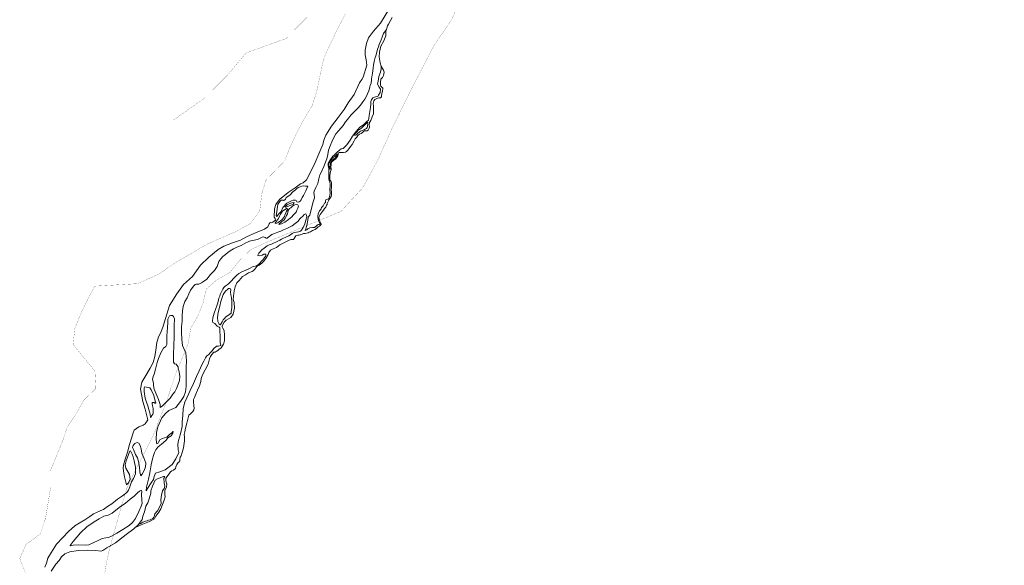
# Model space of a CAD drawing. Header units: metres. Extents: x 347609 to 404409, y 8547781 to 8605413.
# Tile 12 of 39: x 366695 to 369866, y 8555615 to 8557371. Entities that reach past the tile are written whole.
import ezdxf

# ---------------------------------------------------------------- set-up
doc = ezdxf.new("R2010")
doc.units = ezdxf.units.M
doc.layers.add('01. RIO', color=7, linetype='Continuous', lineweight=5, true_color=0x2776bb)
doc.layers.add('PREDIOS INSCRITOS EN LA BASE GRAFICA REGISTRAL (HUAURA) NOMBRE', color=7, linetype='Continuous', true_color=0xfffff0)

# ---------------------------------------------------------------- blocks, each defined once
blk = doc.blocks.new('REIORORI')
at = {"layer": '01. RIO', "color": 152, "lineweight": 15, "true_color": 0x2776bb, "flags": 128}
for points in [[(367859.7, 8557220.7), (367859.7, 8557212.7), (367856.7, 8557201.3), (367851.4, 8557188), (367849.8, 8557173.3), (367847.8, 8557163.5), (367853.1, 8557153.9), (367857.1, 8557147.4), (367856.1, 8557136.6), (367850.6, 8557128.1), (367848.2, 8557123.4), (367840.6, 8557122.4), (367831.9, 8557119.4), (367827.9, 8557113.1), (367825.9, 8557106.9), (367826.1, 8557100.1), (367824.8, 8557087.8), (367822.6, 8557075.1), (367821.1, 8557062.5), (367819.5, 8557053.8), (367818.3, 8557046.9), (367813.2, 8557042.8), (367801.9, 8557032.5), (367790.9, 8557024.4), (367785.5, 8557018.8), (367777.4, 8557009.4), (367767.2, 8556995.3), (367759.9, 8556983.1), (367749.2, 8556967.4), (367736.5, 8556956.5), (367730.9, 8556954.7), (367724.7, 8556951.1), (367717.8, 8556944.1), (367708.4, 8556934.7), (367703.8, 8556931.9), (367696.1, 8556921.1), (367688.7, 8556907.5), (367688.3, 8556900.4), (367689.4, 8556897.1), (367690.4, 8556892), (367690.3, 8556884.4), (367690.5, 8556868.6), (367690.4, 8556860.1), (367691.4, 8556852), (367693.7, 8556847.3), (367694.8, 8556841.5), (367695.1, 8556834.4), (367694.2, 8556825), (367695.2, 8556811.1), (367693.1, 8556800.1), (367689.4, 8556793.9), (367681.5, 8556790.9), (367679.7, 8556787.3), (367680.1, 8556782.5), (367676.6, 8556780.4), (367674.9, 8556776.2), (367672.1, 8556772.1), (367667.3, 8556766.8), (367665.8, 8556761.9), (367663.9, 8556758.5), (367660.3, 8556755.3), (367656.2, 8556745.8), (367655.3, 8556738.1), (367655.9, 8556729.2), (367658, 8556723.1), (367660.7, 8556717.2), (367662.4, 8556714.5), (367662.4, 8556712.8), (367660.6, 8556711.4), (367657.9, 8556711.1), (367654, 8556710.5), (367652.2, 8556708.7), (367649.1, 8556705.4), (367644.5, 8556702.2), (367639.3, 8556701.9), (367629.7, 8556700.5), (367623.3, 8556697.7), (367619.8, 8556694.4), (367614.5, 8556692.3), (367616.6, 8556697.2), (367619.7, 8556708.7), (367623.4, 8556725.7), (367624.4, 8556735.3), (367629.3, 8556741.5), (367633.8, 8556759.9), (367639.8, 8556784.1), (367642.8, 8556790.7), (367644.5, 8556797.5), (367643, 8556807.7), (367642.4, 8556813.6), (367643, 8556819), (367648.4, 8556830.4), (367655.5, 8556843.8), (367658.6, 8556858), (367661.5, 8556871.5), (367667, 8556881.2), (367674.8, 8556898.6), (367680, 8556912.6), (367684.3, 8556923), (367687.8, 8556936.5), (367689.6, 8556950.5), (367694.7, 8556965), (367700.7, 8556978), (367707.4, 8556993.7), (367712.8, 8557003.8), (367722.8, 8557013.6), (367736.8, 8557030), (367744.1, 8557041.7), (367754.8, 8557055.1), (367761.6, 8557063), (367768.5, 8557070), (367776.5, 8557078), (367784.7, 8557086.6), (367791.3, 8557094.2), (367796.3, 8557100), (367799.9, 8557105.9), (367806.3, 8557115.1), (367810.6, 8557122.5), (367815.5, 8557132.3), (367819.6, 8557141.8), (367821.9, 8557148.9), (367823, 8557154.3), (367824.3, 8557159.2), (367826.6, 8557166.2), (367828.2, 8557175.6), (367828.6, 8557181.6), (367829.7, 8557185.7), (367831.5, 8557198.1), (367832.2, 8557206.3), (367833.8, 8557216), (367835, 8557224.3), (367837, 8557236.3), (367840.3, 8557248.5), (367841.7, 8557254.7), (367844.9, 8557266.6), (367847.3, 8557275.5), (367850.2, 8557283.3), (367853.1, 8557290.9), (367856.3, 8557298), (367859.3, 8557305.5), (367862.4, 8557314.2), (367864.8, 8557320.9), (367866.9, 8557326), (367869.4, 8557329.7), (367874.8, 8557335.5), (367876.9, 8557338.8), (367877.5, 8557343.1), (367879.7, 8557350.4), (367882.8, 8557356.2), (367889.5, 8557368.3), (367895.2, 8557378)], [(366776.6, 8555609.4), (366781.6, 8555622.1), (366786.4, 8555637.7), (366797.8, 8555656.8), (366808.5, 8555674.4), (366814.4, 8555682.7), (366834.1, 8555704.8), (366852.9, 8555723.6), (366872.9, 8555742.4), (366886.8, 8555750.5), (366905.2, 8555761.3), (366921.3, 8555772.2), (366933.4, 8555780.2), (366942.2, 8555784.6), (366952.3, 8555788.7), (366956.8, 8555791.4), (366964.7, 8555794.7), (366978.1, 8555803.7), (366991.6, 8555813.2), (367010.6, 8555827.4), (367026.4, 8555838.9), (367040, 8555849.4), (367046.2, 8555857.1), (367050.3, 8555867.6), (367055.8, 8555883.4), (367062, 8555894.5), (367068.2, 8555909.5), (367068.6, 8555930.9), (367063.5, 8555951.5), (367060.7, 8555964.4), (367057.7, 8555972.5), (367052.8, 8555981.3), (367052.1, 8555982.8), (367049.8, 8555982.4), (367046.1, 8555971.2), (367037.8, 8555950.7), (367034.8, 8555938.7), (367037.4, 8555927.8), (367049.4, 8555907.6), (367051.1, 8555892.4), (367045.3, 8555880.4), (367039.7, 8555873.8), (367037.4, 8555882.3), (367033.1, 8555899.9), (367030.5, 8555911.9), (367029, 8555927.5), (367029.4, 8555937.1), (367034.8, 8555956.4), (367042.1, 8555979.2), (367048.9, 8556003.2), (367060.3, 8556041.5), (367063.5, 8556050.1), (367078.7, 8556061), (367092.8, 8556066), (367099.9, 8556070.2), (367108.3, 8556083.5), (367099.2, 8556117.8), (367091.7, 8556142.5), (367084.8, 8556181.3), (367088.9, 8556204), (367098.2, 8556220.1), (367115.1, 8556249.1), (367125.4, 8556267.3), (367130.9, 8556286.5), (367133.9, 8556306.8), (367136.4, 8556332.3), (367141.9, 8556349.8), (367150.1, 8556364.2), (367157.3, 8556384.9), (367165.2, 8556408.6), (367177.3, 8556450.6), (367201, 8556488), (367222.6, 8556518.6), (367251.9, 8556544.5), (367277.7, 8556580.5), (367304.5, 8556606.3), (367334.5, 8556631.1), (367353, 8556641.4), (367380.8, 8556652.4), (367406.6, 8556661), (367425.6, 8556671.7), (367454.8, 8556685.1), (367483.4, 8556696.2), (367494.4, 8556704.4), (367498.2, 8556713.7), (367501.7, 8556718), (367506.6, 8556717.3), (367510.3, 8556719), (367518.6, 8556725.5), (367517.9, 8556731), (367515.2, 8556735.2), (367516.2, 8556762.4), (367519.7, 8556775.5), (367532.4, 8556791.7), (367559.3, 8556814.4), (367582, 8556829.9), (367599.6, 8556842), (367608.2, 8556845.8), (367619.2, 8556855.4), (367629, 8556873.5), (367646.5, 8556911.3), (367658.9, 8556938.6), (367671.7, 8556968.5), (367674.8, 8556982.8), (367681, 8556999.3), (367699, 8557027.6), (367720.7, 8557055.8), (367740.3, 8557082), (367752.8, 8557103.1), (367772.4, 8557130.3), (367789.6, 8557167.9), (367796.5, 8557178.5), (367801, 8557185.4), (367813.1, 8557223.8), (367811, 8557241.7), (367807.6, 8557257.6), (367807.3, 8557272.4), (367812.4, 8557293.7), (367819, 8557312), (367834.2, 8557333.8), (367857.6, 8557359.7), (367884.1, 8557403.8)], [(367874.8, 8557335.5), (367874.1, 8557318.8), (367867.5, 8557303.1), (367858.4, 8557285.2), (367854.3, 8557266.3), (367852.5, 8557250.6), (367855.8, 8557232.1), (367859.7, 8557220.7)], [(367065.4, 8555735), (367087, 8555744.7), (367113.5, 8555755.4), (367129.9, 8555764.9), (367133.2, 8555773.4), (367136.5, 8555777.6), (367143.3, 8555785.5), (367149.6, 8555797), (367155, 8555810.1), (367160.6, 8555824.4), (367163.3, 8555834.9), (367162.4, 8555842.7), (367163.1, 8555855.9), (367167.6, 8555867.3), (367169.3, 8555876.2), (367166.3, 8555887), (367165.7, 8555894.2), (367168.9, 8555899.5), (367176.9, 8555909.1), (367180.8, 8555915.4), (367185.4, 8555919.1), (367190.5, 8555921.3), (367197, 8555925.9), (367198.6, 8555931.9), (367201.4, 8555938.9), (367206.1, 8555945.5), (367208.3, 8555946.9), (367210.8, 8555951.1), (367211, 8555955), (367212.5, 8555962.6), (367215.7, 8555967.7), (367218.9, 8555977.7), (367220.7, 8555985.6), (367223.1, 8555992.8), (367225.8, 8556015.6), (367225.5, 8556028.6), (367224.9, 8556035.7), (367226.9, 8556044.3), (367228.9, 8556056.2), (367233.4, 8556072.4), (367237.9, 8556089.7), (367240.4, 8556098.5), (367246.6, 8556103.4), (367252.4, 8556110), (367256.4, 8556115.5), (367256.7, 8556120.9), (367255.6, 8556128.6), (367254.5, 8556141.4), (367255.4, 8556148.2), (367258.1, 8556154.6), (367262.5, 8556165.3), (367268.2, 8556178.6), (367273.9, 8556192.1), (367278.6, 8556205.9), (367279.6, 8556216.4), (367284.4, 8556227.8), (367292.4, 8556243.6), (367301.8, 8556261.8), (367306.5, 8556279.8), (367309.4, 8556286.7), (367314.5, 8556293.3), (367320.8, 8556300.3), (367324.7, 8556301.1), (367327.9, 8556302.4), (367333.2, 8556306.3), (367336.4, 8556309.8), (367343.7, 8556315.1), (367351.3, 8556326.8), (367355.3, 8556337.2), (367354.5, 8556355), (367353.6, 8556371), (367349.6, 8556378.4), (367346.9, 8556382.8), (367347.1, 8556385.3), (367353.7, 8556397.1), (367360, 8556403.5), (367374.9, 8556412.2), (367382.9, 8556422.9), (367387.5, 8556442.3), (367385.5, 8556460.8), (367382.8, 8556469.9), (367383.3, 8556480.5), (367384.9, 8556489.1), (367385.9, 8556498.4), (367389.4, 8556511.4), (367394.7, 8556523.6), (367401.5, 8556531.8), (367413.1, 8556543.9), (367422.2, 8556550.1), (367432.2, 8556556.1), (367443.6, 8556560.6), (367447.6, 8556562.4), (367452.1, 8556567.4), (367458.7, 8556576.1), (367466.7, 8556580.7), (367474.8, 8556587.1), (367480.9, 8556592.7), (367488.4, 8556602), (367495, 8556615.1), (367497.7, 8556622), (367503, 8556628.8), (367511.6, 8556633), (367522.2, 8556637.9), (367532.8, 8556645.7), (367548.1, 8556653.3), (367560.9, 8556660.1), (367568.7, 8556663.6), (367574.2, 8556663.6), (367576.6, 8556663.2), (367577.5, 8556663.7), (367579.2, 8556666.3), (367582.1, 8556672), (367585, 8556675.1), (367590.4, 8556676.8), (367595.5, 8556677.7), (367598.7, 8556678.6), (367600.7, 8556679.9), (367604.5, 8556680.8), (367608.7, 8556682.2), (367612, 8556683), (367615, 8556683), (367624.7, 8556684.8), (367627.5, 8556687.1), (367631.4, 8556688.5), (367637.8, 8556691.9), (367647.1, 8556695.9), (367652.8, 8556700.6), (367656.8, 8556703.6), (367660.7, 8556705.7), (367664.4, 8556708.9), (367665.9, 8556710.7), (367665.8, 8556712.7), (367663.9, 8556715.5), (367662.5, 8556719.1), (367661, 8556725.9), (367659, 8556732.7), (367659.2, 8556737.4), (367662.6, 8556743.7), (367669.1, 8556752.4), (367673.5, 8556757.8), (367677.2, 8556763.3), (367680.6, 8556767.5), (367683.6, 8556773.3), (367685.5, 8556775.8), (367685.5, 8556778.9), (367687.1, 8556783.6), (367690.1, 8556788.2), (367690.9, 8556791.1), (367693.5, 8556795), (367696.5, 8556798.7), (367697.9, 8556801.5), (367698.9, 8556806.2), (367698.8, 8556815.5), (367698.1, 8556822.7), (367699.2, 8556830.2), (367699.8, 8556839.6), (367699.3, 8556845.8), (367698, 8556849), (367695.8, 8556851.9), (367694.2, 8556854.7), (367693.7, 8556858.6), (367694, 8556868.4), (367695.5, 8556877.6), (367696.7, 8556885.5), (367697.8, 8556887.7), (367698.1, 8556889.8), (367697.9, 8556892.8), (367696.7, 8556895.2), (367696.7, 8556898), (367697.8, 8556902.4), (367698.2, 8556907.6), (367698.9, 8556910.3), (367701.5, 8556914), (367705.4, 8556917.3), (367709.3, 8556920.9), (367712.4, 8556921.3), (367715.4, 8556926.2), (367719.7, 8556932.5), (367720.9, 8556936.7), (367720.6, 8556938.9), (367721.5, 8556942.2), (367723.5, 8556943.4), (367729.9, 8556943.4), (367737.5, 8556943.7), (367743.9, 8556944.7), (367748.1, 8556946.8), (367751.6, 8556950.9), (367755.5, 8556955.5), (367760.6, 8556962.1), (367765.7, 8556969.3), (367771.8, 8556980.7), (367775.9, 8556987.1), (367780.6, 8556992.4), (367783.7, 8556997.5), (367790, 8557002), (367794.9, 8557004.8), (367798.7, 8557007.6), (367802.2, 8557010.5), (367805.4, 8557012.6), (367808, 8557013.4), (367814.3, 8557013.5), (367817.5, 8557015.3), (367820.7, 8557021.1), (367821.5, 8557025.1), (367820.2, 8557031.5), (367821.9, 8557039.3), (367826.4, 8557045.9), (367830.7, 8557058), (367834.4, 8557068.1), (367834.6, 8557080.5), (367834.6, 8557085.5), (367834.7, 8557092.2), (367833.7, 8557101.1), (367836, 8557109.4), (367839.2, 8557114.2), (367845.7, 8557116.9), (367852, 8557119), (367857.6, 8557119.3), (367859.9, 8557122.2), (367860.8, 8557126.2), (367861.9, 8557132.3), (367864, 8557141.6), (367865.1, 8557148.2), (367864.2, 8557150.7), (367860.6, 8557154.6), (367857.8, 8557156.5), (367856.9, 8557159.5), (367856.7, 8557165.6), (367857.4, 8557169.3), (367857.9, 8557179.7), (367863.3, 8557184.5), (367866.7, 8557190.8), (367869.1, 8557201.8), (367867.2, 8557208.7), (367859.7, 8557220.7)], [(366797.1, 8555595.9), (366811.7, 8555618.1), (366822.6, 8555630.9), (366829.5, 8555641.8), (366841.2, 8555651.3), (366857.2, 8555657.9), (366883.5, 8555662.6), (366914.1, 8555663.7), (366939.9, 8555663), (366957.3, 8555660.4), (366963.2, 8555662.6), (366976.4, 8555671.1), (367004, 8555686.9), (367038.5, 8555714.5), (367062.8, 8555732.8), (367076.8, 8555744.8), (367084.5, 8555754.3), (367090, 8555762.4), (367091.7, 8555772.8), (367097.7, 8555787.3), (367101.2, 8555805), (367107.6, 8555815.7), (367112, 8555828.4), (367117.8, 8555846.6), (367117.1, 8555855), (367123.3, 8555869.7), (367131.9, 8555888.7), (367139.3, 8555893.3), (367158, 8555900.2), (367161.7, 8555901.2), (367162.8, 8555899.3), (367159.8, 8555895.1), (367160.5, 8555880.8), (367162.4, 8555869.1), (367160.1, 8555861.7), (367155, 8555855), (367151.8, 8555841.1), (367149.7, 8555826.1), (367150.8, 8555813.4), (367146.2, 8555804.2), (367138.6, 8555789.8), (367130.7, 8555780.6), (367129.6, 8555775.3), (367128.7, 8555771.4), (367123.8, 8555766), (367115, 8555760.9), (367110.1, 8555760.4), (367106.2, 8555757.6), (367100.9, 8555756.7), (367091.9, 8555753.3), (367085.7, 8555749.1), (367083.8, 8555748.5), (367082.6, 8555749.2), (367081.4, 8555749.7), (367081.3, 8555750.4)]]:
    blk.add_lwpolyline(points, dxfattribs=at)
for points in [[(367812.2, 8557037.6), (367807.6, 8557033.6), (367801.8, 8557027.1), (367795.4, 8557021.5), (367789.6, 8557017.3), (367785.4, 8557014.7), (367781.8, 8557011.3), (367776.8, 8557005.5), (367774.8, 8557002.3), (367774.4, 8556999.7), (367775, 8556998.5), (367779.4, 8557000.5), (367782.2, 8557003.1), (367789, 8557009.5), (367793.2, 8557011.9), (367801.2, 8557015.5), (367804.2, 8557016.7), (367807.4, 8557017.9), (367811.6, 8557020.5), (367814.2, 8557023.5), (367815, 8557026.7), (367815.6, 8557030.6), (367816.2, 8557035.2), (367816.4, 8557040.2), (367816, 8557040.6)], [(367692.7, 8556890.3), (367692.3, 8556894.8), (367691.2, 8556898.2), (367690.2, 8556901.3), (367690.2, 8556905.1), (367691.4, 8556909.6), (367694.8, 8556915.8), (367697.8, 8556919.7), (367700.1, 8556922.6), (367702.5, 8556926.4), (367706.3, 8556928.7), (367709.7, 8556930.9), (367714.8, 8556934.8), (367717.3, 8556937.5), (367719.2, 8556938.9), (367719.3, 8556936.5), (367718.3, 8556933.7), (367715.8, 8556929.9), (367713.7, 8556927.4), (367710.5, 8556924.9), (367707.2, 8556923.3), (367701.5, 8556917.4), (367696.4, 8556909.4), (367695.3, 8556903.2), (367694.3, 8556896.8), (367694.4, 8556894.1), (367694.7, 8556890.7), (367693.9, 8556889.2)], [(367623, 8556835), (367616.9, 8556819.8), (367609.6, 8556805.3), (367605, 8556798), (367601.7, 8556790.9), (367598.9, 8556786.6), (367595.5, 8556784), (367591.8, 8556783.8), (367588, 8556784.8), (367585.5, 8556788.5), (367583.9, 8556789.7), (367580.7, 8556790.1), (367575.8, 8556789.7), (367570.4, 8556787.9), (367555.8, 8556779.8), (367542.8, 8556766.4), (367537.2, 8556753.9), (367528.3, 8556745), (367523, 8556737.3), (367521.6, 8556740.1), (367523.2, 8556752), (367524, 8556762), (367525.6, 8556769.6), (367526.9, 8556776.3), (367530.1, 8556781.6), (367534.1, 8556787), (367537.6, 8556789.9), (367540.4, 8556790.3), (367543.2, 8556789.7), (367545.1, 8556788.9), (367548.5, 8556789.9), (367550.9, 8556793.1), (367553.6, 8556798), (367558.4, 8556801.4), (367566.5, 8556807.1), (367575.2, 8556816.4), (367582.9, 8556822.9), (367586.5, 8556826.1), (367591.8, 8556830.2), (367598.5, 8556833.2), (367604.2, 8556835.2), (367609.2, 8556835.6), (367616.1, 8556835)], [(367590.8, 8556775.3), (367585.4, 8556775.9), (367581.1, 8556774.9), (367578.3, 8556773.5), (367574, 8556770.5), (367568, 8556765.6), (367564.3, 8556762.8), (367560.3, 8556756.5), (367558.2, 8556751.1), (367557.2, 8556746.2), (367554.6, 8556740.1), (367552.2, 8556734.7), (367549.7, 8556730.8), (367545.7, 8556726), (367539.8, 8556721.1), (367534.8, 8556716.9), (367530.9, 8556713.4), (367529.3, 8556711.8), (367531.3, 8556711.6), (367538.4, 8556713.2), (367548.9, 8556719.5), (367561.3, 8556727.4), (367571.6, 8556736.3), (367576.3, 8556741.7), (367581.3, 8556746.8), (367585.2, 8556751.5), (367588, 8556757.7), (367591.4, 8556764.2), (367593, 8556770.9)], [(367579.5, 8556782.4), (367571.8, 8556781.4), (367565.3, 8556778.8), (367557, 8556775.1), (367554.8, 8556773.1), (367550.5, 8556769.1), (367550.1, 8556767.9), (367551, 8556767.5), (367555.6, 8556768.1), (367563.3, 8556772.1), (367571.4, 8556775.3), (367575.8, 8556776.8)], [(367102.4, 8555855.2), (367103.2, 8555866.6), (367107.8, 8555883.4), (367109.9, 8555892.3), (367113.1, 8555906.9), (367115.5, 8555918.4), (367119.2, 8555938.2), (367123.4, 8555957.7), (367125.8, 8555967.8), (367129.2, 8555978.3), (367134.1, 8555986.6), (367140.5, 8555994.8), (367157.9, 8556009.7), (367167, 8556017.1), (367172.6, 8556024.9), (367182.6, 8556031.9), (367188.1, 8556040), (367189.2, 8556043.9), (367188.7, 8556045.6), (367184.8, 8556041.6), (367177.9, 8556035.4), (367169.4, 8556027.3), (367154.3, 8556023.1), (367146.9, 8556018.5), (367142.3, 8556011.4), (367139.8, 8556007), (367136.7, 8556006.3), (367135.9, 8556007.5), (367135.4, 8556012.6), (367135.2, 8556019.5), (367135.7, 8556042.1), (367140.3, 8556061), (367153, 8556089.1), (367164.8, 8556103), (367176.1, 8556112.7), (367197.7, 8556122.4), (367212.9, 8556141.6), (367223.9, 8556158.1), (367229.5, 8556172.7), (367231.3, 8556190.3), (367231.6, 8556209.7), (367231.4, 8556224.6), (367231.8, 8556228.4), (367231, 8556238.8), (367231.5, 8556251.7), (367232.2, 8556273), (367230.3, 8556298.6), (367223.5, 8556312.3), (367219.7, 8556322.7), (367217.2, 8556341.9), (367215.9, 8556366.5), (367216.7, 8556383.8), (367218.4, 8556400.3), (367218.1, 8556417.8), (367219.2, 8556433.4), (367221.9, 8556447.4), (367227.4, 8556463.6), (367234.3, 8556475.9), (367240.5, 8556488.9), (367245.8, 8556500.5), (367256.3, 8556514), (367260.6, 8556518.3), (367263.1, 8556520), (367272.4, 8556519.8), (367281.2, 8556524.2), (367290.2, 8556529.8), (367297.7, 8556535.9), (367309.6, 8556550.6), (367315.9, 8556556.9), (367323.1, 8556563.7), (367330.8, 8556576.3), (367337.1, 8556592.4), (367343.1, 8556601), (367349.3, 8556608.4), (367357.8, 8556614.6), (367367, 8556622.1), (367378.3, 8556629.9), (367383.3, 8556633.4), (367388, 8556635.5), (367395, 8556638.4), (367408.7, 8556644.5), (367423.2, 8556652.2), (367428.4, 8556655.2), (367435.1, 8556657.6), (367443.6, 8556660.4), (367450.6, 8556660.9), (367461.1, 8556663.6), (367473.5, 8556669.6), (367475.7, 8556671.2), (367480.4, 8556672.1), (367485.6, 8556670), (367489.5, 8556667.8), (367492.3, 8556667.7), (367498.8, 8556673), (367507.5, 8556679.1), (367516, 8556683), (367526.9, 8556687.1), (367536.4, 8556690.4), (367544.8, 8556694.2), (367555.7, 8556699.1), (367573.2, 8556707), (367582, 8556715), (367590.7, 8556720.9), (367598.5, 8556731.1), (367608.4, 8556739.3), (367611.6, 8556743.3), (367614, 8556745.1), (367616.3, 8556745.6), (367618.8, 8556741.7), (367619.6, 8556736.6), (367616.6, 8556725.5), (367613, 8556713.6), (367608.1, 8556701.8), (367602.6, 8556692.9), (367599.2, 8556689.6), (367593.4, 8556687.5), (367586.7, 8556686.8), (367579.2, 8556685.3), (367572.4, 8556682.2), (367567.4, 8556678.5), (367562.4, 8556675.1), (367544.8, 8556668), (367538.5, 8556663.9), (367533.5, 8556661), (367528.2, 8556659.2), (367522.7, 8556656.2), (367512.8, 8556652), (367503.6, 8556647.7), (367498.6, 8556645.8), (367492.4, 8556642.5), (367482.6, 8556635.1), (367475, 8556629.8), (367468.6, 8556622.4), (367464.9, 8556618.8), (367462.4, 8556613.4), (367462.6, 8556611.3), (367466.4, 8556610.6), (367475.9, 8556612.8), (367481.2, 8556615.7), (367485.4, 8556616.4), (367487.8, 8556616.4), (367488.3, 8556615.6), (367487.5, 8556612), (367486.4, 8556608.9), (367483.7, 8556605.7), (367480.5, 8556600.5), (367472.5, 8556592.5), (367469.2, 8556588.7), (367464, 8556582.4), (367459.5, 8556579.5), (367453.3, 8556577.1), (367444.7, 8556575.2), (367437.6, 8556571.2), (367431.2, 8556567.4), (367423, 8556564.3), (367411, 8556558.8), (367401.4, 8556553.5), (367393.9, 8556547.4), (367386.4, 8556540.1), (367375.1, 8556528.3), (367366.5, 8556519.7), (367356.9, 8556512.8), (367352.2, 8556508.7), (367349.8, 8556503.5), (367344.2, 8556493), (367340.8, 8556486.6), (367339.4, 8556481.3), (367337, 8556475), (367335.4, 8556468.7), (367333.8, 8556459.1), (367330.6, 8556449.6), (367327.3, 8556441.6), (367322, 8556426), (367317.3, 8556410.8), (367316.3, 8556400.6), (367317.6, 8556396.1), (367324.2, 8556392.5), (367330.8, 8556384.3), (367337.7, 8556381), (367340.1, 8556379.3), (367340.2, 8556370.4), (367340.9, 8556351.2), (367341.2, 8556330.7), (367343.2, 8556323.6), (367342.5, 8556321.8), (367335.5, 8556320.5), (367329.3, 8556319.7), (367320.9, 8556312.3), (367314.7, 8556305.2), (367308.8, 8556298.7), (367303.9, 8556293.1), (367298.4, 8556288.5), (367293.7, 8556282.2), (367287.8, 8556271.5), (367281.4, 8556260.2), (367272.8, 8556240.8), (367264.3, 8556222), (367255.5, 8556199.6), (367244.6, 8556177), (367239.5, 8556167.4), (367233.1, 8556153.9), (367226.7, 8556139.4), (367222.2, 8556119.3), (367220.8, 8556097.2), (367218.5, 8556077), (367218.8, 8556061.3), (367213, 8556037.6), (367207.1, 8556017), (367204.3, 8556004.4), (367205.7, 8555986.4), (367207.3, 8555978), (367197.9, 8555957.1), (367185.8, 8555939.2), (367164.3, 8555922.2), (367146.2, 8555916.1), (367132.5, 8555911), (367128, 8555900.4), (367125.8, 8555891.4), (367118.2, 8555880.8), (367107.1, 8555862.4), (367104.7, 8555856.9), (367103.4, 8555854.4)], [(367557, 8556763.6), (367548.3, 8556759.2), (367543.1, 8556755.9), (367539.6, 8556751.7), (367535.4, 8556744.4), (367532.3, 8556738.5), (367528.3, 8556731.4), (367522.6, 8556722.5), (367520.2, 8556718.7), (367518.4, 8556715.6), (367518.2, 8556714.8), (367523.2, 8556715.8), (367528.1, 8556718.1), (367539, 8556726.8), (367544.7, 8556732.6), (367547.5, 8556736.9), (367549.1, 8556741.9), (367551.8, 8556748.8), (367554.6, 8556754.1), (367557.4, 8556759.6)], [(367341.2, 8556388.4), (367337.5, 8556390.9), (367333.1, 8556399.3), (367332.1, 8556412.1), (367334.3, 8556428), (367339.9, 8556448.5), (367343, 8556463.4), (367347.4, 8556476.6), (367350.2, 8556486.3), (367354.8, 8556492.9), (367359.6, 8556498.5), (367364, 8556502.7), (367367.5, 8556505.3), (367371.3, 8556505.5), (367374.1, 8556504.1), (367375.3, 8556500.9), (367374.5, 8556493.5), (367375.7, 8556484.9), (367377.5, 8556476.4), (367377.9, 8556461.4), (367377.9, 8556443.9), (367376.7, 8556431.9), (367375.9, 8556426.4), (367372.1, 8556423), (367364, 8556417.4), (367359, 8556414), (367354.6, 8556409), (367350.6, 8556404.6), (367347.4, 8556398.7), (367344.6, 8556393.5), (367342.4, 8556389.8), (367341.6, 8556388.8)], [(367147.7, 8556122.4), (367147.9, 8556132.3), (367142.8, 8556148.2), (367137.4, 8556161.1), (367128.8, 8556181.6), (367126.2, 8556193.7), (367126.2, 8556200.3), (367124.7, 8556205.3), (367123.2, 8556213.1), (367124.9, 8556222.1), (367128.1, 8556229.6), (367132.8, 8556246.4), (367138.4, 8556267.7), (367142.1, 8556279.9), (367150.1, 8556298.9), (367158.7, 8556313.7), (367165.6, 8556319.5), (367168.6, 8556325.4), (367168.8, 8556334.6), (367169.2, 8556351.6), (367170.1, 8556368), (367171.2, 8556376.7), (367172, 8556399.6), (367172.6, 8556406.9), (367175.5, 8556413.4), (367178, 8556417.5), (367182.4, 8556418.8), (367187.3, 8556418.5), (367190.7, 8556415.7), (367193.3, 8556408), (367192.9, 8556386.6), (367192.4, 8556352), (367191.2, 8556320.4), (367191, 8556296.7), (367190.5, 8556278.4), (367190.9, 8556268.9), (367193.3, 8556262.7), (367198.9, 8556261.8), (367204.3, 8556254.9), (367209.3, 8556237.7), (367210.7, 8556222.2), (367209.5, 8556210), (367205.8, 8556197.3), (367200.6, 8556183.5), (367194.8, 8556173), (367188.8, 8556165.8), (367179.6, 8556152.4), (367167.5, 8556139.4), (367155.6, 8556128.4), (367150.7, 8556124.4)], [(367116.1, 8556090.4), (367115.1, 8556101.1), (367111, 8556116.8), (367107.8, 8556127.6), (367103.2, 8556140.1), (367099.5, 8556152.4), (367096.5, 8556173.9), (367095.7, 8556185.1), (367097, 8556189), (367103.4, 8556187.9), (367114, 8556185.5), (367118.8, 8556179.7), (367127, 8556160.9), (367131.8, 8556143.2), (367133.3, 8556138), (367132.8, 8556136.2), (367130.7, 8556137.1), (367128.7, 8556138.6), (367124.6, 8556139.3), (367122, 8556138.4), (367121.8, 8556135.8), (367123.1, 8556128.4), (367124.8, 8556120), (367125.5, 8556111.6), (367125.3, 8556104.9), (367123.8, 8556101.2), (367121.1, 8556096.5), (367117.5, 8556091.7)], [(367063.9, 8556004.7), (367060.4, 8556000.9), (367058.6, 8555993.9), (367061.7, 8555987.3), (367068.2, 8555971.4), (367074.6, 8555961.2), (367077.6, 8555948.5), (367081.2, 8555930.6), (367081.9, 8555915.9), (367084.2, 8555906.1), (367085.5, 8555903), (367090, 8555908.4), (367096.1, 8555920), (367100.9, 8555931.9), (367101.9, 8555943.7), (367095.3, 8555960.4), (367088.5, 8555975.6), (367087, 8555989.3), (367083.2, 8556000.9), (367079.1, 8556008), (367073.8, 8556010.2), (367067.8, 8556008), (367065.7, 8556006.8)], [(366857.9, 8555678.2), (366867.4, 8555691.7), (366891.4, 8555719.9), (366912, 8555738.8), (366935, 8555754.3), (366951.1, 8555764.5), (366965.9, 8555772.6), (366980.3, 8555776.6), (366993.4, 8555782.5), (367015.7, 8555800.8), (367036.1, 8555815.1), (367051.6, 8555828.1), (367064.4, 8555837.6), (367074.8, 8555848), (367080.7, 8555853.7), (367085, 8555855.1), (367087.1, 8555855.9), (367088.8, 8555853.2), (367087.8, 8555844), (367088.3, 8555823.4), (367089.7, 8555814.6), (367086.2, 8555805.6), (367079.1, 8555788.5), (367067.9, 8555765.5), (367058.9, 8555753), (367048, 8555743.2), (367027.1, 8555730.4), (367008.6, 8555718.7), (366991.3, 8555708.8), (366981.6, 8555704.8), (366972.8, 8555703.8), (366960.9, 8555701), (366950, 8555696.2), (366931.6, 8555686.9), (366917.9, 8555680.5), (366906.5, 8555679.8), (366885.4, 8555680.9), (366867.4, 8555679.8), (366860.7, 8555678.2), (366858.9, 8555677.5), (366858.4, 8555677.5)]]:
    blk.add_lwpolyline(points, close=True, dxfattribs=at)

msp = doc.modelspace()

# ---------------------------------------------------------------- linework, layer by layer
at = {"layer": 'PREDIOS INSCRITOS EN LA BASE GRAFICA REGISTRAL (HUAURA) NOMBRE', "color": 5, "true_color": 0x0000ff, "const_width": 0.5}
for points in [[(369911, 8558920), (369795, 8558845), (369683, 8558742), (369595, 8558683), (369455, 8558623), (369373, 8558591), (369257, 8558517), (369139, 8558485), (368999, 8558405), (368827, 8558289), (368677, 8558167), (368570, 8558031), (368466, 8557916), (368351, 8557799), (368233, 8557695), (368170, 8557572), (368124, 8557462), (368086, 8557370), (368030, 8557289), (367956, 8557146), (367894, 8557020), (367848, 8556918), (367800, 8556830), (367730, 8556754)], [(367674, 8557433), (367553, 8557310), (367425, 8557264), (367366, 8557194), (367293, 8557120), (367191, 8557048)], [(366721.9, 8555570.1), (366695.6, 8555636.2), (366715.8, 8555682), (366762.4, 8555716.1), (366778.1, 8555763.8), (366786.7, 8555814.6), (366794.9, 8555865.7), (366794.8, 8555920.3), (366813.7, 8555966.7), (366832.8, 8556012.9), (366849.2, 8556060.3), (366877.6, 8556102.4), (366901.7, 8556146.4), (366940.8, 8556183.9), (366937.5, 8556239.9), (366867.2, 8556325.5), (366873, 8556377.5), (366892, 8556423.8), (366913.3, 8556469), (366937.1, 8556513.2), (367075, 8556521.1), (367144.5, 8556552.6), (367196.2, 8556588.7), (367249, 8556618.9), (367298.7, 8556648.2), (367347.8, 8556669.8), (367394.6, 8556690.5), (367438.8, 8556714.9), (367468.2, 8556754.2), (367474.9, 8556811), (367488.2, 8556853.7), (367516.5, 8556883.1), (367548.1, 8556916), (367567, 8556962.7), (367588.4, 8557008), (367611.6, 8557052.3), (367637.8, 8557094.9), (367652.7, 8557143.9), (367663.4, 8557195.1), (367674.2, 8557246.3), (367695, 8557291.9), (367711.1, 8557324.6), (367720.2, 8557343.1), (367743.9, 8557389.5)], [(366966.7, 8555571.7), (366974.5, 8555622.9), (366985.9, 8555672.5), (366999.6, 8555721), (367013.1, 8555769.7), (367026.6, 8555818.4), (367041.9, 8555866.3), (367063.4, 8555911.5), (367086.3, 8555956), (367109.2, 8556000.6), (367131.2, 8556045.5), (367148.1, 8556092.7), (367167.4, 8556138.8), (367183, 8556186.6), (367198.9, 8556234.3), (367218.1, 8556280.4), (367237.1, 8556326.7), (367246, 8556377.4), (367268.3, 8556416), (367285, 8556456.9), (367296.6, 8556504.5), (367331.8, 8556534.1), (367371.8, 8556556.6), (367402.8, 8556595.2), (367438.9, 8556630.5), (367485.1, 8556652), (367730.1, 8556754)]]:
    msp.add_lwpolyline(points, dxfattribs=at)

# ---------------------------------------------------------------- block references
msp.add_blockref('REIORORI', (0, 0))

doc.saveas('drawing.dxf')
